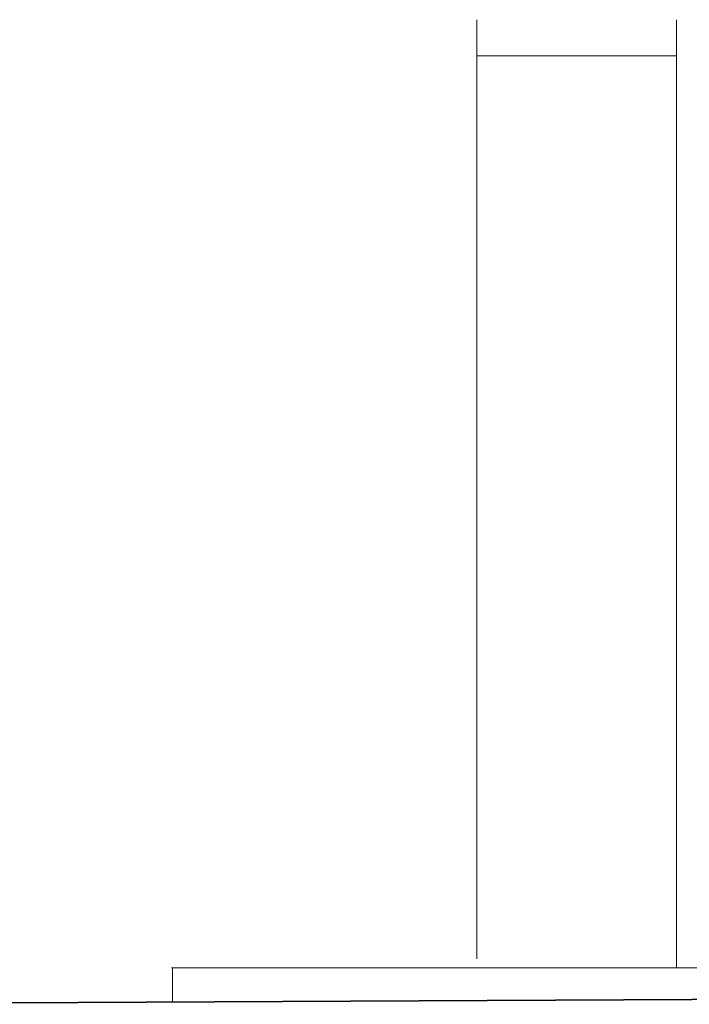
# Model space of a CAD drawing. Extents: x 256490 to 7565828, y -103950 to 5881792.
# Tile 18 of 101: x 263910 to 267263, y -73320 to -68395. Entities that reach past the tile are written whole.
import ezdxf

# ---------------------------------------------------------------- set-up
doc = ezdxf.new("R2010")
doc.units = 0
doc.header["$MEASUREMENT"] = 0
for name, color, linetype, lineweight in [('gruby', 7, 'Continuous', 35), ('linii', 7, 'Continuous', 15), ('LINII OPIS', 7, 'Continuous', 9)]:
    doc.layers.add(name, color=color, linetype=linetype, lineweight=lineweight)

# ---------------------------------------------------------------- blocks, each defined once
blk = doc.blocks.new('GFGFDG')
at = {"layer": 'gruby'}
blk.add_lwpolyline([(321384.7, -60419.9), (313184.7, -60379.9), (304984.7, -60419.9)], dxfattribs=at)

msp = doc.modelspace()

# ---------------------------------------------------------------- linework, layer by layer
at = {"layer": 'linii'}
for p, q in [((266198.8, -68394.8), (266198.8, -73092.9)), ((267198.8, -68394.8), (267198.8, -73137.6, 0)), ((266198.8, -68574.8), (267198.8, -68574.8)), ((270191.9, -73137.6), (264675.6, -73137.6)), ((264675.6, -73137.6), (264675.6, -73309.7))]:
    msp.add_line(p, q, dxfattribs=at)
at = {"layer": 'LINII OPIS'}
msp.add_line((265080.3, -73137.6, 0), (264670.6, -73137.6, 0), dxfattribs=at)
msp.add_line((265080.3, -73137.6, 0), (264670.6, -73137.6, 0), dxfattribs=at)

# ---------------------------------------------------------------- block references
at = {"layer": 'linii'}
msp.add_blockref('GFGFDG', (-42492.1, -12900.4), dxfattribs=at)

doc.saveas('drawing.dxf')
